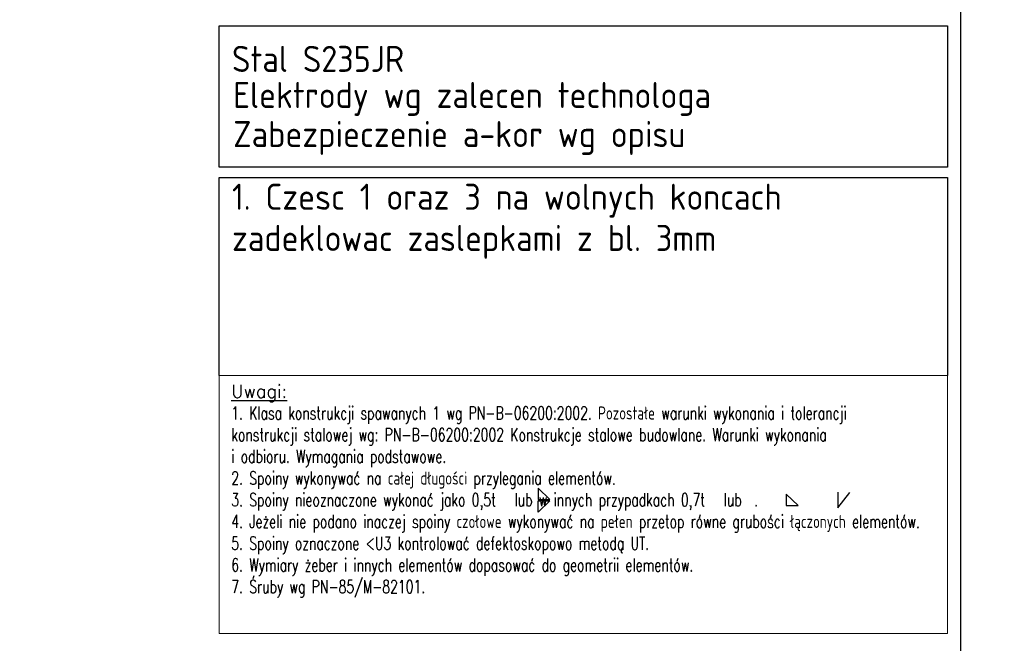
# Model space of a CAD drawing. Header units: millimetres. Extents: x -34919 to 306996, y -293018 to -145733.
# Tile 135 of 256: x 79594 to 81108, y -204265 to -203307. Entities that reach past the tile are written whole.
import ezdxf

# ---------------------------------------------------------------- set-up
doc = ezdxf.new("R2010")
doc.units = ezdxf.units.MM
doc.header["$LTSCALE"] = 3
doc.layers.add('P0', color=7, linetype='Continuous')
doc.layers.add('Prz', color=5, linetype='Continuous')
doc.styles.add('NOVE3', font='romans.shx', dxfattribs={"width": 0.7})
doc.styles.add('NOVE4', font='isocp.shx')

msp = doc.modelspace()

# ---------------------------------------------------------------- linework, layer by layer
at = {"color": 4, "lineweight": 30}
msp.add_lwpolyline([(79900.477, -203316.293), (81020.477, -203316.293), (81020.477, -203533.634), (79900.477, -203533.634)], close=True, dxfattribs=at)
at = {"color": 4, "lineweight": 18}
msp.add_lwpolyline([(79900.477, -203853.641), (81020.477, -203853.641), (81020.477, -204250.079), (79900.477, -204250.079)], close=True, dxfattribs=at)
at = {"color": 4}
for points in [[(80391.033, -204026.684), (80391.033, -204044.216), (80409.109, -204044.216), (80391.033, -204026.684)], [(80391.033, -204063.872), (80391.033, -204046.341), (80409.109, -204046.341), (80391.033, -204063.872)], [(80772.498, -204035.864), (80772.498, -204053.396), (80790.574, -204053.396), (80772.498, -204035.864)], [(80851.499, -204032.839), (80851.499, -204057.039), (80870.019, -204033.55)]]:
    msp.add_lwpolyline(points, dxfattribs=at)
at = {"layer": 'P0', "color": 4}
for p, q in [((79900.477, -203549.314), (81020.477, -203549.314)), ((79900.477, -203853.641), (79900.477, -203549.314)), ((81020.477, -203549.314), (81020.477, -203853.641))]:
    msp.add_line(p, q, dxfattribs=at)
at = {"layer": 'Prz'}
msp.add_lwpolyline([(81040.477, -204767.769), (76940.477, -204767.769), (76940.477, -201867.769), (81040.477, -201867.769)], close=True, dxfattribs=at)

# ---------------------------------------------------------------- texts
at = {"color": 3, "style": 'NOVE4'}
for s, p in [('Stal S235JR', (79920.241, -203387.338)), ('Elektrody wg zalecen technologa', (79922.027, -203442.778)), ('Zabezpieczenie a-kor wg opisu', (79922.027, -203502.778)), ('1. Czesc 1 oraz 3 na wolnych koncach', (79920.241, -203599.144)), ('zadeklowac zaslepkami z bl. 3mm', (79920.241, -203662.485))]:
    msp.add_text(s, height=40, dxfattribs=at).set_placement(p)
at = {"color": 20, "attachment_point": 1, "style": 'NOVE3'}
for s, insert, char_height, width in [('{\\C1;Wytyczne montażowe\\P\\H0.83333x;\\C3;Podczas montażu należy bezwzględnie przestrzegać dopuszczalnych tolerancji z uwagi na ścisłe dopasowanie elementów amortyzujących ugięcia dźwigarów przekrycia auli.\\P\\H1.2x;\\C1;\\PZabezpieczenia antykorozyjne.\\C256;\\P\\H0.83333x;\\C3;Wszystkie elementy stalowe konstrukcji należy poddać ocynkowaniu ogniowemu.\\PKonstrukcje przeznaczone do cynkowania ogniowego powinny odpowiadać następującym warunkom:\\P\\pl900;^I1. Spoiny powinny być wykonane metodą półautomatyczną w osłonie gazów ochronnych. Nie zaleca się spawania elektrodą otuloną, ze względu na złą jakość powłoki cynkowej na spoinach.\\P^I2. Powierzchnia konstrukcji powinna być wolna od: zawalcowań, zgorzelin, odprysków po spawaniu, ostrych krawędzi, zanieczyszczeń farbami, olejami, emulsjami oraz innymi materiałami stosowanymi przy trasowaniu, znakowaniu, spawaniu, wierceniu itp. W przypadku spawania elektrodą należy dokładnie usunąć otulinę spawalniczą w celu zminimalizowania wad powłoki. Po ocynkowaniu uwydatnią się wady jakości powierzchni stali np. zawalcowania, rysy traserskie, zeszlifowania, pory, odpryski spawalnicze, wadliwe spoiny.\\P^I3. Elementy konstrukcyjne powinny posiadać odpowiednie otwory technologiczne do odpowietrzenia, swobodnego przepływu cynku zewnątrz i wewnątrz elementu oraz do podwieszenia (mogą być przyspawane uchwyty z blachy z otworami).\\P^I4. W przypadku powierzchni spawanych na zakładkę, spoina powinna być szczelna ze wszystkich stron (spawana na około), a nakładki szczelnie przylegać do konstrukcji. Przekroje skrzynkowe oraz powierzchnie nakładające się mogą powodować uszkodzenie konstrukcji - pękanie spoin.\\P^I5. Każdy element konstrukcyjny powinien składać się z jednego gatunku stali.\\P^I6. Konstrukcje nie powinny posiadać małych szczelin lub wnęk. Spoiny powinny być szczelne i zamknięte wokół elementu, ponieważ w przeciwnym przypadku mogą po cynkowaniu wylewać się z nich resztki topnika i kwasu pogarszając jakość powłoki (tzw. "krwawe wycieki").\\P^I7. Naddatek wymiarowy dla otworów pod śruby powinien wynosić 1 - 2 mm.\\PTermiczne oddziaływanie kąpieli cynkowej uwalnia w elementach naprężenia wewnętrzne, co może powodować odkształcenia. Szczególnie uwidacznia się to w elementach spawanych. Dotyczy to także dwuteowników spawanych, których odkształcenia po cynkowaniu mogą przekroczyć dopuszczalne normy, oraz nie usztywnionych arkuszy blach i otwartych kształtowników giętych.\\P\\C256;\\P\\pl0;\\H1.2x;\\C1;Malowanie konstrukcji.\\P\\H0.83333x;\\C3;Wszystkie elementy stalowe konstrukcji należy pomalować proszkowo na kolor RAL 9011}', (33837.901, -182331.101), 300, 16331.01415), ('{\\W1;\\L\\C2;Uwagi: \\P\\W0.7;\\l\\C4;1. Klasa konstrukcji spawanych 1 wg PN-B-06200:2002. Pozostałe warunki wykonania i tolerancji konstrukcji stalowej wg: PN-B-06200:2002 Konstrukcje stalowe budowlane. Warunki wykonania ^Ji odbioru. Wymagania podstawowe.  \\P2. Spoiny wykonywać na całej długości przylegania elementów. \\P3. Spoiny nieoznaczone wykonać jako 0,5t   lub w innych przypadkach 0,7t   lub  . \\P4. Jeżeli nie podano inaczej spoiny czołowe wykonywać na pełen przetop równe grubości łączonych elementów. \\P5. Spoiny oznaczone <U3 kontrolować defektoskopowo metodą UT. \\P6. Wymiary żeber i innych elementów dopasować do geometrii elementów. \\P7. Śruby wg PN-85/M-82101.}', (79919.139, -203868.036), 20, 1101.33766)]:
    msp.add_mtext(s, dxfattribs=dict(at, insert=insert, char_height=char_height, width=width))

doc.saveas('drawing.dxf')
